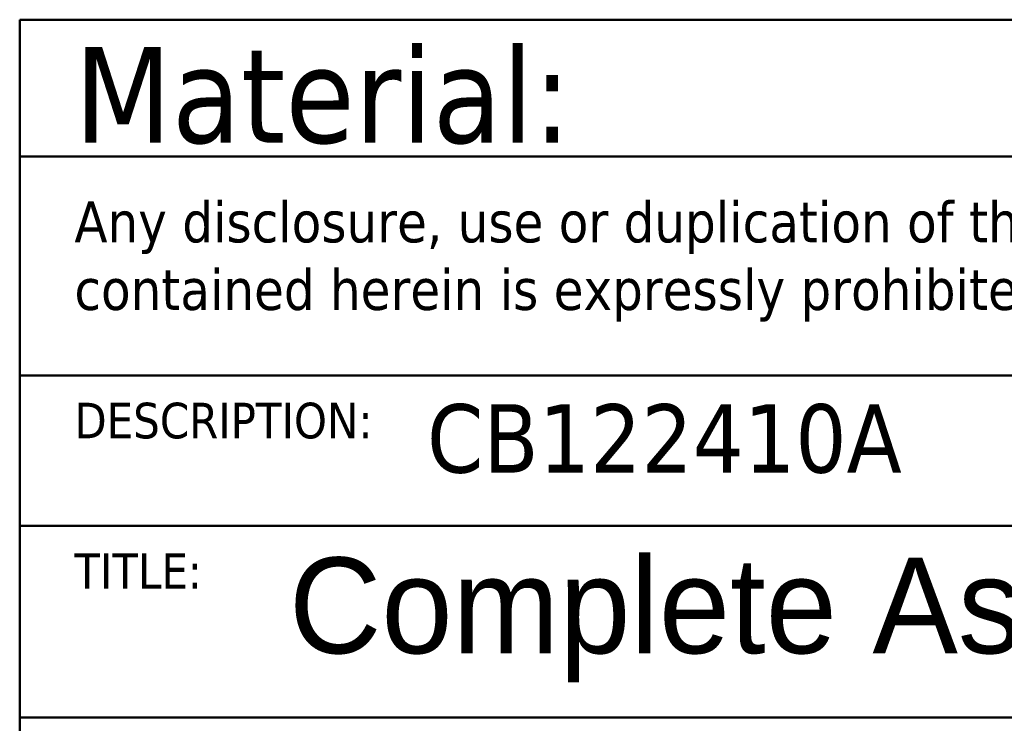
# Model space of a CAD drawing. Header units: millimetres. Extents: x -8 to 1688, y -8 to 1196.
# Tile 18 of 28: x 1168 to 1312, y 69 to 172. Entities that reach past the tile are written whole.
import ezdxf

# ---------------------------------------------------------------- set-up
doc = ezdxf.new("R2010")
doc.units = ezdxf.units.MM
doc.header["$LTSCALE"] = 4
doc.layers.add('Titolo (ISO)', color=7, linetype='Continuous', lineweight=50)
doc.styles.add('Stile testo106', font='tahoma.ttf')
doc.styles.add('Stile testo39', font='tahoma.ttf')
doc.styles.add('Stile testo96', font='tahomabd.ttf')
doc.styles.add('Stile testo97', font='txt')
doc.styles.add('Testo nota (ISO)', font='tahoma.ttf')

# ---------------------------------------------------------------- blocks, each defined once
blk = doc.blocks.new('Cartigli ADEL system')
at = {"layer": 'Titolo (ISO)'}
for p, q in [((102.567, 128.891), (222.567, 128.891)), ((102.567, 93.891), (102.567, 128.891)), ((102.567, 123.891), (102.567, 128.891)), ((102.567, 128.891), (202.567, 128.891)), ((202.567, 123.891), (102.567, 123.891)), ((102.567, 115.891), (102.567, 123.891)), ((102.567, 123.891), (177.567, 123.891)), ((177.567, 115.891), (102.567, 115.891)), ((102.567, 110.391), (102.567, 115.891)), ((102.567, 115.891), (187.567, 115.891)), ((187.567, 110.391), (102.567, 110.391)), ((102.567, 103.391), (102.567, 110.391)), ((102.567, 110.391), (187.567, 110.391)), ((187.567, 103.391), (102.567, 103.391))]:
    blk.add_line(p, q, dxfattribs=at)
at = {"layer": 'Titolo (ISO)', "insert": (104.567, 127.891), "char_height": 3.5, "width": 18.5466, "attachment_point": 1, "style": 'Testo nota (ISO)'}
blk.add_mtext('Material:', dxfattribs=at)
at = {"layer": 'Titolo (ISO)', "insert": (104.567, 122.253), "char_height": 1.5, "width": 72.265, "attachment_point": 1, "line_spacing_factor": 0.987884, "style": 'Testo nota (ISO)'}
blk.add_mtext('\\fTahoma|b0|i0;\\H1.5000;Any disclosure, use or duplication of this document or of any of the information contained herein is expressly prohibited. All rights reserved.', dxfattribs=at)
at = {"layer": 'Titolo (ISO)', "char_height": 1.3, "attachment_point": 1, "style": 'Testo nota (ISO)'}
for s, insert in [('\\fTahoma|b0|i0;\\H1.3000;DESCRIPTION:', (104.567, 114.891)), ('\\fTahoma|b0|i0;\\H1.3000;TITLE:', (104.567, 109.391))]:
    blk.add_mtext(s, dxfattribs=dict(at, insert=insert))
at = {"layer": 'Titolo (ISO)'}
for tag, p, height, style in [('Materiale_001', (124.567, 125.391), 2.5, 'Stile testo39'), ('Pagina_001', (209.567, 126.391), 1.5, 'Stile testo106'), ('Tolleranza_001', (190.067, 119.391), 1.5, 'Stile testo106'), ('Descrizione_001', (117.455, 112.334), 2.5, 'Stile testo96'), ('Revisione_001', (188.567, 111.391), 1.5, 'Stile testo106'), ('Data_001', (203.483, 111.324), 1.5, 'Stile testo106'), ('Titolo_001', (112.41, 105.734), 3.5, 'Stile testo97'), ('Scala_001', (188.339, 105.887), 1.5, 'Stile testo106'), ('N._Documento_001', (203.567, 105.891), 1.5, 'Stile testo106'), ('Disegnatore_001', (158.567, 98.391), 1.5, 'Stile testo106'), ('Verifica_001', (173.567, 98.391), 1.5, 'Stile testo106'), ('Approvazione_001', (188.567, 98.391), 1.5, 'Stile testo106'), ('File_001', (203.567, 98.391), 1.5, 'Stile testo106')]:
    blk.add_attdef(tag, p, '', height=height, dxfattribs=dict(at, style=style))

msp = doc.modelspace()

# ---------------------------------------------------------------- block references
ref = msp.add_blockref('Cartigli ADEL system', (757.731, -343.565), dxfattribs=dict(xscale=4, yscale=4, zscale=4))
ref.add_attrib('Descrizione_001', 'CB122410A', (1227.55, 105.79), dxfattribs={"layer": 'Titolo (ISO)', "height": 10, "style": 'Stile testo96'})
ref.add_attrib('Titolo_001', 'Complete Assembly Design', (1207.37, 79.37), dxfattribs={"layer": 'Titolo (ISO)', "height": 14, "style": 'Stile testo97'})

doc.saveas('drawing.dxf')
